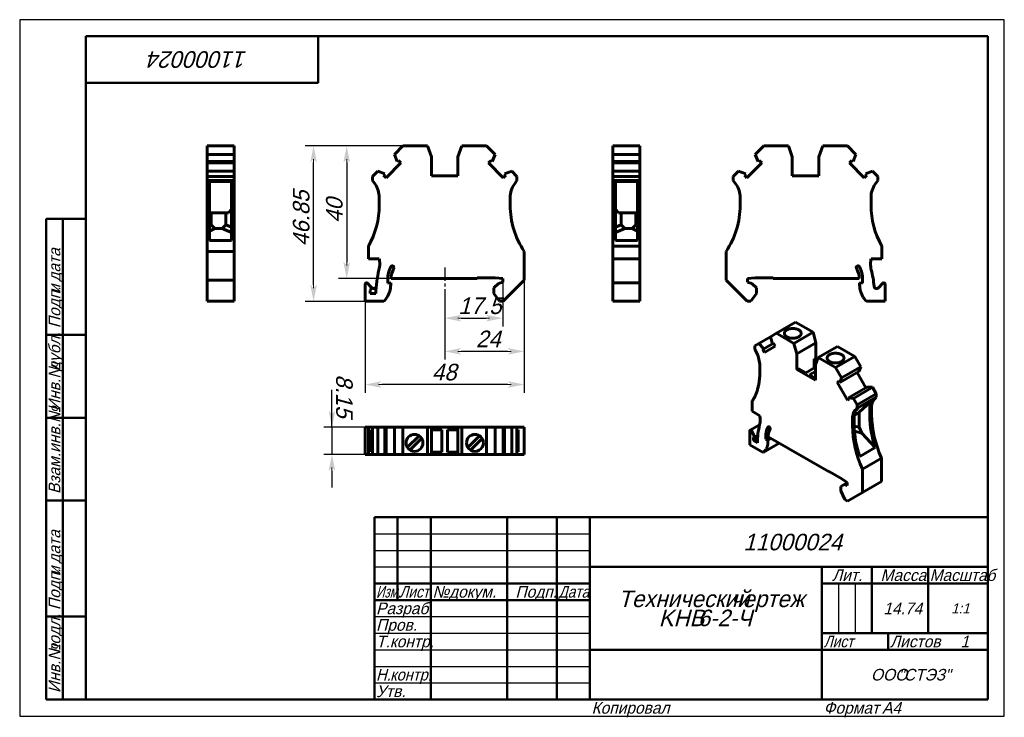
# Model space of a CAD drawing. Header units: millimetres. Extents: x 0 to 297, y 0 to 210.
import ezdxf

# ---------------------------------------------------------------- set-up
doc = ezdxf.new("R2010")
doc.units = ezdxf.units.MM
doc.linetypes.add('CENTER_per1_scale0.127559', pattern=[6.48, 4.05, -0.81, 0.81, -0.81])
doc.styles.add('TextStyle_1', font='T-FLEX Type A.TTF', dxfattribs={"oblique": 15, "height": 5})
doc.styles.add('TextStyle_2', font='T-FLEX Type A.TTF', dxfattribs={"oblique": 15, "height": 3.5})
doc.styles.add('TextStyle_3', font='T-FLEX Type A.TTF', dxfattribs={"width": 0.744064, "oblique": 15, "height": 3.5})
doc.styles.add('TextStyle_4', font='T-FLEX Type A.TTF', dxfattribs={"width": 0.883061, "oblique": 15, "height": 3.5})
doc.styles.add('TextStyle_5', font='T-FLEX Type A.TTF', dxfattribs={"width": 0.94413, "oblique": 15, "height": 3.5})
doc.styles.add('TextStyle_6', font='T-FLEX Type A.TTF', dxfattribs={"width": 0.98844, "oblique": 15, "height": 3.5})
doc.styles.add('TextStyle_7', font='T-FLEX Type A.TTF', dxfattribs={"oblique": 15, "height": 5})
doc.styles.add('TextStyle_8', font='T-FLEX Type A.TTF', dxfattribs={"oblique": 15, "height": 3})
doc.styles.add('TextStyle_9', font='T-FLEX Type A.TTF', dxfattribs={"oblique": 15, "height": 3.5})
doc.dimstyles.new('DIM_ST_1', dxfattribs={"dimtxt": 5, "dimasz": 5, "dimexe": 2.5, "dimexo": 0, "dimtad": 1, "dimrnd": 0.01, "dimdsep": 46, "dimtxsty": 'TextStyle_1', "dimblk": 'Arrow_3_C7_Status', "dimcen": 0.09, "dimclrd": 7, "dimclre": 7, "dimclrt": 7, "dimazin": 0, "dimtfac": 1, "dimtdec": 0, "dimtmove": 0, "dimatfit": 0, "dimldrblk": 'NONE', "dimfxl": 1, "dimtvp": 1, "dimtolj": 1, "dimarcsym": 0})
doc.dimstyles.new('DIM_ST_2', dxfattribs={"dimtxt": 5, "dimasz": 5, "dimexe": 2.5, "dimexo": 0, "dimtad": 1, "dimrnd": 0.01, "dimdsep": 46, "dimtxsty": 'TextStyle_1', "dimblk": 'Arrow_3_C7_Status', "dimcen": 0.09, "dimclrd": 7, "dimclre": 7, "dimclrt": 7, "dimazin": 0, "dimtfac": 1, "dimtdec": 0, "dimtmove": 0, "dimatfit": 0, "dimldrblk": 'NONE', "dimfxl": 1, "dimtvp": 1, "dimtolj": 1, "dimarcsym": 0})

# ---------------------------------------------------------------- blocks, each defined once
blk = doc.blocks.new('Arrow_3_C7_Status')
at = {"color": 7, "linetype": 'Continuous', "lineweight": 0}
blk.add_line((-1, 0), (-0.8, 0), dxfattribs=at)
at = {"color": 7}
blk.add_solid([(-1, -0.2), (0, 0), (-0.8, 0), (-1, 0.2)], dxfattribs=at)
blk = doc.blocks.new('*D5')
at = {"color": 7, "lineweight": -2}
for p, q in [((152.2, 131.48), (152.2, 97.5)), ((104.2, 125.08), (104.2, 97.5)), ((147.2, 100), (109.2, 100))]:
    blk.add_line(p, q, dxfattribs=at)
at = {"layer": 'Defpoints', "color": 0}
for p in [(152.2, 131.48), (104.2, 125.08), (104.2, 100)]:
    blk.add_point(p, dxfattribs=at)
at = {"color": 7, "lineweight": -2, "xscale": 5, "yscale": 5, "zscale": 5, "rotation": 180}
blk.add_blockref('Arrow_3_C7_Status', (104.2, 100), dxfattribs=at)
at = {"color": 7, "lineweight": -2, "xscale": 5, "yscale": 5, "zscale": 5}
blk.add_blockref('Arrow_3_C7_Status', (152.2, 100), dxfattribs=at)
blk = doc.blocks.new('_None')
blk = doc.blocks.new('*D6')
at = {"color": 7, "lineweight": -2}
for p, q in [((115.6, 171.94), (96.14, 171.94)), ((98.64, 166.94), (98.64, 136.93)), ((112.01, 131.93), (96.14, 131.93))]:
    blk.add_line(p, q, dxfattribs=at)
at = {"layer": 'Defpoints', "color": 0}
for p in [(115.6, 171.94), (98.64, 131.93), (112.01, 131.93)]:
    blk.add_point(p, dxfattribs=at)
at = {"color": 7, "lineweight": -2, "xscale": 5, "yscale": 5, "zscale": 5}
for p, rotation in [((98.64, 171.94), 90), ((98.64, 131.93), 270)]:
    blk.add_blockref('Arrow_3_C7_Status', p, dxfattribs=dict(at, rotation=rotation))
blk = doc.blocks.new('*D7')
at = {"color": 7, "lineweight": -2}
for p, q in [((152.2, 131.48), (152.2, 107.5)), ((128.2, 128.79), (128.2, 107.5)), ((147.2, 110), (133.2, 110))]:
    blk.add_line(p, q, dxfattribs=at)
at = {"layer": 'Defpoints', "color": 0}
for p in [(152.2, 131.48), (128.2, 128.79), (128.2, 110)]:
    blk.add_point(p, dxfattribs=at)
at = {"color": 7, "lineweight": -2, "xscale": 5, "yscale": 5, "zscale": 5, "rotation": 180}
blk.add_blockref('Arrow_3_C7_Status', (128.2, 110), dxfattribs=at)
at = {"color": 7, "lineweight": -2, "xscale": 5, "yscale": 5, "zscale": 5}
blk.add_blockref('Arrow_3_C7_Status', (152.2, 110), dxfattribs=at)
blk = doc.blocks.new('*D8')
at = {"color": 7, "lineweight": -2}
for p, q in [((115.6, 171.94), (86.14, 171.94)), ((88.64, 130.08), (88.64, 166.94)), ((104.2, 125.08), (86.14, 125.08))]:
    blk.add_line(p, q, dxfattribs=at)
at = {"layer": 'Defpoints', "color": 0}
for p in [(88.64, 171.94), (115.6, 171.94), (104.2, 125.08)]:
    blk.add_point(p, dxfattribs=at)
at = {"color": 7, "lineweight": -2, "xscale": 5, "yscale": 5, "zscale": 5}
for p, rotation in [((88.64, 171.94), 90), ((88.64, 125.08), 270)]:
    blk.add_blockref('Arrow_3_C7_Status', p, dxfattribs=dict(at, rotation=rotation))
blk = doc.blocks.new('*D9')
at = {"color": 7, "lineweight": -2}
for p, q in [((145.7, 130.83), (145.7, 117.5)), ((128.2, 128.79), (128.2, 117.5)), ((133.2, 120), (140.7, 120))]:
    blk.add_line(p, q, dxfattribs=at)
at = {"layer": 'Defpoints', "color": 0}
for p in [(145.7, 130.83), (128.2, 128.79), (145.7, 120)]:
    blk.add_point(p, dxfattribs=at)
at = {"color": 7, "lineweight": -2, "xscale": 5, "yscale": 5, "zscale": 5, "rotation": 180}
blk.add_blockref('Arrow_3_C7_Status', (128.2, 120), dxfattribs=at)
at = {"color": 7, "lineweight": -2, "xscale": 5, "yscale": 5, "zscale": 5}
blk.add_blockref('Arrow_3_C7_Status', (145.7, 120), dxfattribs=at)
blk = doc.blocks.new('*D10')
at = {"color": 7, "lineweight": -2}
for p, q in [((94.2, 87.09), (94.2, 98.4)), ((94.2, 92.09), (94.2, 97.09)), ((104.2, 87.09), (91.7, 87.09)), ((94.2, 87.09), (94.2, 78.94)), ((104.2, 78.94), (91.7, 78.94)), ((94.2, 73.94), (94.2, 68.94))]:
    blk.add_line(p, q, dxfattribs=at)
at = {"layer": 'Defpoints', "color": 0}
for p in [(104.2, 87.09), (94.2, 78.94), (104.2, 78.94)]:
    blk.add_point(p, dxfattribs=at)
at = {"color": 7, "lineweight": -2, "xscale": 5, "yscale": 5, "zscale": 5}
for p, rotation in [((94.2, 87.09), 269.9999999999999), ((94.2, 78.94), 89.9999999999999)]:
    blk.add_blockref('Arrow_3_C7_Status', p, dxfattribs=dict(at, rotation=rotation))
blk = doc.blocks.new('_FR1Страница_1')
at = {"color": 7, "linetype": 'Continuous', "lineweight": 25}
for p, q in [((0, 210), (0, 0)), ((297, 210), (0, 210)), ((297, 0), (297, 210)), ((107, 55), (172, 55)), ((107, 50), (172, 50)), ((107, 45), (172, 45)), ((247, 40), (247, 25)), ((252, 40), (252, 25)), ((107, 30), (172, 30)), ((107, 25), (172, 25)), ((107, 20), (172, 20)), ((242, 20), (292, 20)), ((262, 20), (262, 20)), ((107, 15), (172, 15)), ((107, 10), (172, 10)), ((0, 0), (297, 0))]:
    blk.add_line(p, q, dxfattribs=at)
at = {"color": 7, "linetype": 'Continuous', "lineweight": 50}
for p, q in [((20, 5), (20, 205)), ((20, 205), (292, 205)), ((90, 191), (90, 205)), ((292, 205), (292, 5)), ((20, 191), (90, 191)), ((8, 5), (8, 150)), ((8, 150), (20, 150)), ((13, 150), (13, 5)), ((8, 115), (20, 115)), ((8, 90), (20, 90)), ((20, 65), (8, 65)), ((107, 5), (107, 60)), ((107, 60), (292, 60)), ((114, 60), (114, 35)), ((124, 60), (124, 5)), ((147, 60), (147, 5)), ((162, 60), (162, 5)), ((172, 60), (172, 5)), ((172, 45), (292, 45)), ((242, 45), (242, 5)), ((257, 45), (257, 25)), ((274, 45), (274, 25)), ((107, 40), (172, 40)), ((242, 40), (292, 40)), ((107, 35), (172, 35)), ((8, 30), (20, 30)), ((242, 25), (292, 25)), ((262, 25), (262, 20)), ((172, 20), (292, 20)), ((20, 5), (8, 5)), ((292, 5), (20, 5))]:
    blk.add_line(p, q, dxfattribs=at)
at = {"color": 7, "oblique": 15}
for s, height, rotation, style, p in [('11000024', 5, 180, 'TextStyle_7', (68.7, 200.5)), ('дата', 3.5, 90, 'TextStyle_2', (12.25, 131.01)), ('Подп.', 3.5, 90, 'TextStyle_2', (12.25, 117)), ('и', 3.5, 90, 'TextStyle_2', (12.25, 127.51)), ('дубл.', 3.5, 90, 'TextStyle_2', (12.25, 104.01)), ('Инв.№', 3.5, 90, 'TextStyle_2', (12.25, 92)), ('Взам.инв.№', 3.5, 90, 'TextStyle_2', (12.25, 67)), ('дата', 3.5, 90, 'TextStyle_2', (12.25, 46.01)), ('Подп.', 3.5, 90, 'TextStyle_2', (12.25, 32)), ('и', 3.5, 90, 'TextStyle_2', (12.25, 42.51)), ('подл.', 3.5, 90, 'TextStyle_2', (12.25, 19.01)), ('Инв.№', 3.5, 90, 'TextStyle_2', (12.25, 7))]:
    blk.add_text(s, height=height, rotation=rotation, dxfattribs=dict(at, style=style)).set_placement(p)
for s, height, style, p in [('11000024', 5, 'TextStyle_7', (218.3, 50)), ('Лит.', 3.5, 'TextStyle_2', (245.03, 40.76)), ('Масса', 3.5, 'TextStyle_2', (259.65, 40.76)), ('№', 3.5, 'TextStyle_2', (124.5, 35.75)), ('Подп.', 3.5, 'TextStyle_2', (149.53, 35.75)), ('докум.', 3.5, 'TextStyle_2', (129.5, 35.75)), ('Технический', 5, 'TextStyle_7', (180.55, 32.88)), ('чертеж', 5, 'TextStyle_7', (214.51, 32.88)), ('Разраб.', 3.5, 'TextStyle_2', (107.5, 30.75)), ('14.74', 3.5, 'TextStyle_2', (260.53, 30.75)), ('1:1', 3, 'TextStyle_8', (280.99, 31)), ('KHB', 5, 'TextStyle_7', (192.75, 27.12)), ('6-2-Ч', 5, 'TextStyle_7', (204.54, 27.12)), ('Пров.', 3.5, 'TextStyle_2', (107.5, 25.75)), ('Т.контр.', 3.5, 'TextStyle_2', (107.5, 20.75)), ('Листов', 3.5, 'TextStyle_2', (262.5, 20.75)), ('1', 3.5, 'TextStyle_9', (283.78, 20.75)), ('ООО', 3.5, 'TextStyle_2', (256.78, 10.75)), ('"СТЭЗ"', 3.5, 'TextStyle_2', (265.03, 10.75)), ('Утв.', 3.5, 'TextStyle_2', (107.5, 5.75)), ('Копировал', 3.5, 'TextStyle_2', (172.5, 0.75)), ('Формат', 3.5, 'TextStyle_2', (242.5, 0.75)), ('A4', 3.5, 'TextStyle_2', (260.12, 0.75))]:
    blk.add_text(s, height=height, dxfattribs=dict(at, style=style)).set_placement(p)
for s, style, width, p in [('Масштаб', 'TextStyle_6', 0.98844, (274.5, 40.76)), ('Изм.', 'TextStyle_3', 0.744064, (107.5, 35.75)), ('Лист', 'TextStyle_4', 0.883061, (114.5, 35.75)), ('Дата', 'TextStyle_4', 0.883061, (162.5, 35.75)), ('Лист', 'TextStyle_4', 0.883061, (242.5, 20.75)), ('Н.', 'TextStyle_5', 0.94413, (107.5, 10.75)), ('контр.', 'TextStyle_5', 0.94413, (111.75, 10.75))]:
    blk.add_text(s, height=3.5, dxfattribs=dict(at, style=style, width=width)).set_placement(p)
blk = doc.blocks.new('Страница_1')
at = {"color": 7, "linetype": 'Continuous', "lineweight": 60}
for p, q in [((56.506, 171.935), (56.506, 169.361)), ((64.656, 171.935), (56.506, 171.935)), ((56.506, 169.361), (56.506, 167.218)), ((64.656, 169.361), (56.506, 169.361)), ((64.656, 171.935), (64.656, 169.361)), ((64.656, 169.361), (64.656, 167.218)), ((113.028, 169.361), (115.602, 171.935)), ((113.863, 167.218), (113.028, 169.361)), ((115.602, 171.935), (123.002, 171.935)), ((124.202, 168.638), (123.002, 171.935)), ((132.202, 168.638), (133.402, 171.935)), ((133.402, 171.935), (140.802, 171.935)), ((140.802, 171.935), (143.376, 169.361)), ((143.376, 169.361), (142.542, 167.218)), ((178.953, 171.935), (187.103, 171.935)), ((178.953, 169.361), (178.953, 171.935)), ((178.953, 169.361), (187.103, 169.361)), ((178.953, 167.218), (178.953, 169.361)), ((187.103, 169.361), (187.103, 171.935)), ((187.103, 167.218), (187.103, 169.361)), ((224.455, 171.935), (221.881, 169.361)), ((221.881, 169.361), (222.715, 167.218)), ((231.855, 171.935), (224.455, 171.935)), ((233.055, 168.638), (231.855, 171.935)), ((241.055, 168.638), (242.255, 171.935)), ((249.655, 171.935), (242.255, 171.935)), ((252.229, 169.361), (249.655, 171.935)), ((251.395, 167.218), (252.229, 169.361)), ((64.656, 167.218), (56.506, 167.218)), ((56.506, 167.216), (56.506, 166.835)), ((56.506, 166.835), (64.656, 166.835)), ((56.506, 166.835), (56.506, 164.329)), ((64.656, 167.216), (64.656, 166.835)), ((64.656, 166.835), (64.656, 164.329)), ((110.52, 162.363), (114.992, 166.835)), ((114.236, 167.592), (113.863, 167.218)), ((114.992, 166.835), (114.236, 167.592)), ((124.202, 162.935), (124.202, 168.638)), ((132.202, 162.935), (132.202, 168.638)), ((142.169, 167.592), (141.412, 166.835)), ((141.412, 166.835), (145.885, 162.363)), ((142.542, 167.218), (142.169, 167.592)), ((178.953, 167.218), (187.103, 167.218)), ((178.953, 166.835), (178.953, 167.216)), ((187.103, 166.835), (178.953, 166.835)), ((178.953, 164.329), (178.953, 166.835)), ((187.103, 166.835), (187.103, 167.216)), ((187.103, 164.329), (187.103, 166.835)), ((223.845, 166.835), (219.373, 162.363)), ((222.715, 167.218), (223.089, 167.592)), ((223.089, 167.592), (223.845, 166.835)), ((233.055, 162.935), (233.055, 168.638)), ((241.055, 162.935), (241.055, 168.638)), ((250.265, 166.835), (251.021, 167.592)), ((254.737, 162.363), (250.265, 166.835)), ((251.021, 167.592), (251.395, 167.218)), ((56.506, 164.327), (56.506, 162.735)), ((64.656, 164.327), (56.506, 164.327)), ((64.656, 164.327), (64.656, 162.735)), ((106.402, 162.735), (107.994, 164.327)), ((107.994, 164.327), (110.137, 163.492)), ((110.137, 163.492), (109.763, 163.119)), ((146.268, 163.492), (148.411, 164.327)), ((146.641, 163.119), (146.268, 163.492)), ((148.411, 164.327), (150.002, 162.735)), ((178.953, 164.327), (187.103, 164.327)), ((178.953, 162.735), (178.953, 164.327)), ((187.103, 162.735), (187.103, 164.327)), ((216.847, 164.327), (215.255, 162.735)), ((218.989, 163.492), (216.847, 164.327)), ((218.616, 163.119), (218.989, 163.492)), ((257.263, 164.327), (255.121, 163.492)), ((255.121, 163.492), (255.494, 163.119)), ((258.855, 162.735), (257.263, 164.327)), ((56.506, 162.735), (56.506, 161.535)), ((56.506, 162.735), (64.656, 162.735)), ((64.656, 161.535), (56.506, 161.535)), ((56.506, 160.415), (56.506, 161.535)), ((56.506, 160.415), (56.506, 156.4)), ((63.906, 161.257), (57.256, 161.257)), ((57.256, 160.415), (57.256, 161.257)), ((57.256, 160.415), (57.256, 156.4)), ((63.906, 160.415), (63.906, 161.257)), ((63.906, 160.415), (63.906, 156.4)), ((64.656, 162.735), (64.656, 161.535)), ((64.656, 160.415), (64.656, 161.535)), ((64.656, 160.415), (64.656, 156.4)), ((106.402, 162.735), (106.402, 161.535)), ((107.186, 160.415), (106.402, 161.535)), ((109.763, 163.119), (110.52, 162.363)), ((124.202, 162.935), (132.202, 162.935)), ((145.885, 162.363), (146.641, 163.119)), ((149.218, 160.415), (150.002, 161.535)), ((150.002, 162.735), (150.002, 161.535)), ((187.103, 162.735), (178.953, 162.735)), ((178.953, 162.735), (178.953, 161.535)), ((178.953, 161.535), (187.103, 161.535)), ((178.953, 160.415), (178.953, 161.535)), ((178.953, 160.415), (178.953, 156.4)), ((179.703, 161.257), (186.353, 161.257)), ((179.703, 160.415), (179.703, 161.257)), ((179.703, 160.415), (179.703, 156.4)), ((186.353, 160.415), (186.353, 161.257)), ((186.353, 160.415), (186.353, 156.4)), ((187.103, 162.735), (187.103, 161.535)), ((187.103, 160.415), (187.103, 161.535)), ((187.103, 160.415), (187.103, 156.4)), ((215.255, 162.735), (215.255, 161.535)), ((216.039, 160.415), (215.255, 161.535)), ((219.373, 162.363), (218.616, 163.119)), ((241.055, 162.935), (233.055, 162.935)), ((255.494, 163.119), (254.737, 162.363)), ((258.071, 160.415), (258.855, 161.535)), ((258.855, 162.735), (258.855, 161.535)), ((56.506, 154.035), (56.506, 156.4)), ((57.256, 154.035), (57.256, 156.4)), ((63.906, 154.035), (63.906, 156.4)), ((64.656, 156.4), (64.656, 154.035)), ((108.452, 154.035), (108.452, 156.4)), ((147.952, 154.035), (147.952, 156.4)), ((178.953, 156.4), (178.953, 154.035)), ((179.703, 154.035), (179.703, 156.4)), ((186.353, 154.035), (186.353, 156.4)), ((187.103, 154.035), (187.103, 156.4)), ((217.305, 156.4), (217.305, 154.035)), ((256.805, 156.4), (256.805, 154.035)), ((56.506, 154.035), (56.506, 140.091)), ((57.256, 154.035), (57.256, 143.435)), ((57.256, 151.88), (57.356, 151.751)), ((57.356, 151.751), (62.956, 151.751)), ((57.756, 151.751), (57.756, 148.185)), ((62.156, 148.185), (62.156, 151.751)), ((62.956, 151.751), (63.906, 152.979)), ((63.906, 154.035), (63.906, 143.435)), ((64.656, 154.035), (64.656, 140.091)), ((178.953, 154.035), (178.953, 141.709)), ((179.703, 154.035), (179.703, 143.435)), ((180.653, 151.751), (179.703, 152.979)), ((186.253, 151.751), (180.653, 151.751)), ((181.453, 148.185), (181.453, 151.751)), ((185.853, 151.751), (185.853, 148.185)), ((186.353, 151.88), (186.253, 151.751)), ((186.353, 154.035), (186.353, 143.435)), ((187.103, 154.035), (187.103, 141.709)), ((57.256, 148.105), (57.756, 148.185)), ((57.256, 146.285), (58.856, 147.085)), ((57.756, 148.185), (58.856, 147.085)), ((61.056, 147.085), (58.856, 147.085)), ((61.056, 147.085), (62.156, 148.185)), ((63.906, 145.875), (61.056, 147.085)), ((62.156, 148.185), (63.906, 147.46)), ((181.453, 148.185), (179.703, 147.46)), ((179.703, 145.875), (182.553, 147.085)), ((182.553, 147.085), (181.453, 148.185)), ((182.553, 147.085), (184.753, 147.085)), ((185.853, 148.185), (184.753, 147.085)), ((186.353, 146.285), (184.753, 147.085)), ((186.353, 148.105), (185.853, 148.185)), ((63.906, 143.435), (57.256, 143.435)), ((186.353, 143.435), (179.703, 143.435)), ((64.656, 140.091), (56.506, 140.091)), ((56.506, 140.091), (56.506, 131.485)), ((64.656, 140.091), (64.656, 131.485)), ((105.202, 141.709), (105.202, 137.935)), ((152.202, 140.091), (152.202, 131.485)), ((178.953, 141.709), (178.953, 137.935)), ((187.103, 141.709), (178.953, 141.709)), ((187.103, 141.709), (187.103, 137.935)), ((213.055, 140.091), (213.055, 131.485)), ((260.055, 141.709), (260.055, 137.935)), ((105.202, 137.935), (108.446, 137.935)), ((178.953, 137.935), (187.103, 137.935)), ((178.953, 136.41), (178.953, 137.935)), ((187.103, 136.41), (187.103, 137.935)), ((260.055, 137.935), (256.812, 137.935)), ((178.953, 134.577), (178.953, 136.41)), ((178.953, 134.577), (178.953, 130.644)), ((187.103, 134.577), (187.103, 136.41)), ((187.103, 134.577), (187.103, 130.644)), ((64.656, 131.485), (56.506, 131.485)), ((56.506, 131.485), (56.506, 125.085)), ((64.656, 131.485), (64.656, 125.085)), ((111.002, 130.556), (111.002, 131.635)), ((138.002, 131.935), (112.008, 131.935)), ((138.002, 131.935), (138.002, 132.135)), ((143.416, 132.135), (138.002, 132.135)), ((145.702, 131.935), (143.416, 132.135)), ((144.405, 130.487), (145.702, 130.835)), ((145.702, 130.835), (145.702, 131.935)), ((152.202, 131.485), (145.802, 125.085)), ((213.055, 131.485), (219.455, 125.085)), ((219.555, 131.935), (221.841, 132.135)), ((219.555, 130.835), (219.555, 131.935)), ((220.853, 130.487), (219.555, 130.835)), ((221.841, 132.135), (227.255, 132.135)), ((227.255, 131.935), (227.255, 132.135)), ((227.255, 131.935), (253.249, 131.935)), ((254.255, 130.556), (254.255, 131.635)), ((104.202, 130.242), (104.202, 125.085)), ((105.739, 129.671), (104.885, 130.525)), ((105.702, 127.435), (105.702, 128.364)), ((106.255, 129.155), (105.739, 129.671)), ((111.902, 130.635), (111.002, 130.556)), ((111.902, 130.079), (111.902, 130.635)), ((144.405, 130.487), (143.052, 129.135)), ((143.052, 127.485), (143.052, 129.135)), ((187.103, 130.642), (178.953, 130.642)), ((178.953, 130.642), (178.953, 130.242)), ((178.953, 130.242), (178.953, 125.085)), ((187.103, 130.642), (187.103, 130.242)), ((187.103, 130.242), (187.103, 125.085)), ((220.853, 130.487), (222.205, 129.135)), ((222.205, 127.485), (222.205, 129.135)), ((253.355, 130.635), (254.255, 130.556)), ((253.355, 130.079), (253.355, 130.635)), ((259.003, 129.155), (260.372, 130.525)), ((261.055, 130.242), (261.055, 125.085)), ((64.656, 125.085), (56.506, 125.085)), ((109.868, 125.085), (104.202, 125.085)), ((107.41, 127.435), (105.702, 127.435)), ((144.733, 125.085), (143.052, 127.485)), ((145.802, 125.085), (144.733, 125.085)), ((178.953, 125.085), (187.103, 125.085)), ((219.455, 125.085), (220.524, 125.085)), ((220.524, 125.085), (222.205, 127.485)), ((255.389, 125.085), (261.055, 125.085)), ((234.064, 118.76), (228.301, 115.433)), ((234.064, 118.76), (239.296, 115.739)), ((226.479, 114.381), (222.921, 112.327)), ((226.481, 114.382), (228.301, 115.433)), ((227.071, 112.292), (226.481, 114.382)), ((228.301, 115.433), (233.534, 112.412)), ((239.296, 115.739), (233.534, 112.412)), ((240.145, 112.558), (239.296, 115.739)), ((221.796, 111.677), (222.921, 112.327)), ((221.796, 111.677), (221.796, 110.698)), ((222.35, 109.463), (221.796, 110.698)), ((222.921, 112.327), (224.436, 110.771)), ((224.436, 110.771), (224.172, 110.619)), ((224.172, 110.619), (224.707, 109.692)), ((227.069, 112.291), (224.436, 110.771)), ((224.707, 109.692), (227.87, 111.518)), ((227.335, 112.445), (227.071, 112.292)), ((227.87, 111.518), (227.335, 112.445)), ((234.382, 109.23), (233.534, 112.412)), ((240.145, 112.558), (234.382, 109.23)), ((240.145, 107.901), (240.145, 112.558)), ((246.65, 111.494), (240.887, 108.166)), ((246.65, 111.494), (251.883, 108.473)), ((234.382, 104.574), (234.382, 109.23)), ((239.615, 107.595), (240.145, 107.901)), ((239.615, 107.595), (239.615, 105.023)), ((240.476, 107.098), (239.615, 107.595)), ((240.039, 105.964), (240.887, 108.166)), ((240.145, 107.901), (240.669, 107.599)), ((240.887, 108.166), (246.12, 105.145)), ((251.883, 108.473), (246.12, 105.145)), ((251.883, 108.473), (253.703, 105.32)), ((223.245, 103.737), (223.245, 105.668)), ((234.382, 104.574), (234.859, 104.849)), ((234.382, 104.574), (240.039, 101.308)), ((234.859, 104.849), (237.087, 103.563)), ((237.087, 103.563), (240.039, 105.268)), ((240.039, 101.308), (240.039, 105.964)), ((246.12, 105.145), (247.94, 101.993)), ((253.703, 105.32), (247.94, 101.993)), ((253.703, 105.32), (253.113, 103.911)), ((240.039, 103.892), (238.279, 102.875)), ((238.279, 102.875), (240.039, 101.859)), ((247.086, 101.041), (246.551, 100.732)), ((247.35, 100.584), (247.086, 101.041)), ((253.113, 103.911), (247.35, 100.584)), ((247.94, 101.993), (247.35, 100.584)), ((252.578, 103.602), (255.213, 99.039)), ((246.551, 100.732), (249.714, 95.255)), ((255.748, 99.348), (249.985, 96.021)), ((257.263, 99.154), (251.5, 95.827)), ((255.748, 99.348), (257.263, 99.154)), ((257.263, 99.154), (258.388, 97.205)), ((249.714, 95.255), (250.249, 95.564)), ((250.249, 95.564), (249.985, 96.021)), ((249.985, 96.021), (251.5, 95.827)), ((251.5, 95.827), (252.625, 93.878)), ((252.625, 93.878), (258.388, 97.205)), ((258.388, 96.225), (252.625, 92.898)), ((257.721, 95.772), (253.018, 93.057)), ((253.191, 91.627), (257.721, 95.772)), ((257.304, 95.325), (257.721, 95.772)), ((257.834, 95.631), (258.388, 96.225)), ((258.388, 97.205), (258.388, 96.225)), ((220.947, 94.999), (220.947, 91.918)), ((252.071, 92.304), (252.625, 92.898)), ((252.601, 92.61), (253.018, 93.057)), ((252.625, 93.878), (252.625, 92.898)), ((256.408, 90.632), (256.408, 92.563)), ((256.939, 92.87), (256.939, 90.938)), ((220.947, 91.918), (223.24, 90.594)), ((251.176, 87.611), (251.176, 89.542)), ((251.706, 87.917), (251.706, 89.849)), ((251.749, 90.568), (251.847, 90.625)), ((251.847, 90.625), (253.191, 91.627)), ((253.191, 91.627), (253.191, 87.121)), ((104.202, 78.94), (104.202, 87.09)), ((104.885, 87.09), (104.202, 87.09)), ((105.2, 87.09), (104.885, 87.09)), ((105.202, 78.94), (105.202, 87.09)), ((106.4, 87.09), (105.202, 87.09)), ((106.402, 86.34), (106.094, 86.34)), ((106.094, 79.69), (106.094, 86.34)), ((106.402, 87.09), (107.994, 87.09)), ((106.402, 78.94), (106.402, 87.09)), ((107.994, 87.09), (110.137, 87.09)), ((107.994, 87.09), (107.994, 78.94)), ((110.137, 87.09), (110.137, 78.94)), ((110.139, 87.09), (110.52, 87.09)), ((110.52, 87.09), (113.026, 87.09)), ((110.52, 78.94), (110.52, 87.09)), ((113.028, 87.09), (113.028, 78.94)), ((113.028, 87.09), (115.602, 87.09)), ((115.602, 87.09), (115.602, 78.94)), ((115.602, 87.09), (123.002, 87.09)), ((124.202, 87.09), (123.002, 87.09)), ((123.002, 87.09), (123.002, 78.94)), ((124.202, 87.09), (132.202, 87.09)), ((124.202, 87.09), (124.202, 78.94)), ((127.352, 86.34), (124.202, 86.34)), ((127.352, 79.615), (127.352, 86.34)), ((132.202, 86.34), (129.038, 86.34)), ((129.038, 86.34), (129.038, 79.615)), ((132.202, 87.09), (133.402, 87.09)), ((132.202, 87.09), (132.202, 78.94)), ((133.402, 87.09), (133.402, 78.94)), ((133.402, 87.09), (140.802, 87.09)), ((140.802, 87.09), (143.376, 87.09)), ((140.802, 87.09), (140.802, 78.94)), ((143.376, 87.09), (143.376, 78.94)), ((143.378, 87.09), (145.885, 87.09)), ((145.885, 87.09), (146.266, 87.09)), ((145.885, 78.94), (145.885, 87.09)), ((146.268, 87.09), (148.411, 87.09)), ((146.268, 87.09), (146.268, 78.94)), ((148.411, 87.09), (150.002, 87.09)), ((148.411, 87.09), (148.411, 78.94)), ((150.002, 78.94), (150.002, 87.09)), ((150.002, 86.34), (150.311, 86.34)), ((150.004, 87.09), (152.202, 87.09)), ((150.311, 86.34), (150.311, 79.69)), ((152.202, 87.09), (152.202, 78.94)), ((223.191, 87.884), (220.323, 86.228)), ((251.711, 87.475), (253.191, 87.121)), ((253.191, 87.121), (253.984, 85.369)), ((116.928, 81.018), (120.449, 84.539)), ((121.227, 83.761), (117.706, 80.24)), ((135.178, 81.018), (138.699, 84.539)), ((139.477, 83.761), (135.956, 80.24)), ((220.24, 86.045), (220.24, 81.834)), ((221.326, 84.952), (220.723, 85.997)), ((221.301, 83.141), (221.301, 83.899)), ((221.301, 83.141), (222.572, 83.875)), ((221.326, 83.913), (222.64, 84.671)), ((225.048, 83.526), (225.048, 84.406)), ((225.048, 83.526), (226.023, 84.088)), ((225.685, 83.222), (225.048, 83.526)), ((226.604, 83.753), (225.685, 83.222)), ((225.685, 82.768), (225.685, 83.222)), ((244.14, 73.629), (225.76, 84.241)), ((253.984, 85.369), (251.789, 85.91)), ((258.076, 81.014), (253.984, 85.369)), ((224.246, 79.521), (220.24, 81.834)), ((222.508, 82.444), (221.301, 83.141)), ((229.09, 82.318), (224.246, 79.521)), ((258.076, 81.014), (253.374, 78.3)), ((104.885, 78.94), (104.202, 78.94)), ((105.2, 78.94), (104.885, 78.94)), ((106.4, 78.94), (105.202, 78.94)), ((106.402, 79.69), (106.094, 79.69)), ((106.402, 78.94), (107.994, 78.94)), ((107.994, 78.94), (110.137, 78.94)), ((110.139, 78.94), (110.52, 78.94)), ((110.52, 78.94), (113.026, 78.94)), ((113.028, 78.94), (115.602, 78.94)), ((115.602, 78.94), (123.002, 78.94)), ((124.202, 78.94), (123.002, 78.94)), ((124.202, 79.615), (127.352, 79.615)), ((124.202, 78.94), (132.202, 78.94)), ((129.038, 79.615), (132.202, 79.615)), ((132.202, 78.94), (133.402, 78.94)), ((133.402, 78.94), (140.802, 78.94)), ((140.802, 78.94), (143.376, 78.94)), ((143.378, 78.94), (145.885, 78.94)), ((145.885, 78.94), (146.266, 78.94)), ((146.268, 78.94), (148.411, 78.94)), ((148.411, 78.94), (150.002, 78.94)), ((150.002, 79.69), (150.311, 79.69)), ((150.004, 78.94), (152.202, 78.94)), ((259.944, 77.818), (254.181, 74.491)), ((259.944, 77.818), (259.944, 70.791)), ((254.181, 74.491), (254.181, 67.464)), ((244.14, 73.629), (244.14, 73.792)), ((247.968, 71.582), (244.14, 73.792)), ((244.14, 73.629), (244.282, 73.71)), ((249.585, 70.485), (247.968, 71.582)), ((248.667, 69.833), (247.711, 69.281)), ((247.711, 67.934), (247.711, 69.281)), ((249.585, 70.363), (248.667, 69.833)), ((248.667, 69.833), (249.585, 69.587)), ((249.585, 69.587), (249.585, 70.485)), ((259.944, 70.791), (254.181, 67.464)), ((248.899, 65.288), (247.711, 67.934)), ((254.181, 67.464), (249.656, 64.851)), ((249.656, 64.851), (248.899, 65.288))]:
    blk.add_line(p, q, dxfattribs=at)
at = {"color": 7, "linetype": 'CENTER_per1_scale0.127559', "lineweight": 25}
blk.add_line((128.202, 135.27), (128.202, 128.79), dxfattribs=at)
blk.add_line((128.202, 135.27), (128.202, 128.79), dxfattribs=at)
at = {"color": 7, "lineweight": 60, "flags": 128}
for points in [[(235.001, 114.382), (234.91, 114.332), (234.815, 114.285), (234.717, 114.241), (234.614, 114.199), (234.509, 114.16), (234.4, 114.125), (234.288, 114.092), (234.174, 114.063), (234.057, 114.037), (233.938, 114.014), (233.817, 113.995), (233.695, 113.979), (233.572, 113.967), (233.448, 113.958), (233.323, 113.953), (233.198, 113.951), (233.073, 113.953), (232.948, 113.958), (232.824, 113.967), (232.7, 113.979), (232.578, 113.995), (232.457, 114.014), (232.339, 114.037), (232.222, 114.063), (232.107, 114.092), (231.996, 114.125), (231.887, 114.16), (231.781, 114.199), (231.679, 114.241), (231.58, 114.285), (231.485, 114.332), (231.395, 114.382), (231.308, 114.434), (231.227, 114.489), (231.15, 114.546), (231.077, 114.605), (231.01, 114.666), (230.949, 114.729), (230.893, 114.794), (230.842, 114.86), (230.797, 114.927), (230.758, 114.996), (230.724, 115.065), (230.697, 115.136), (230.675, 115.207), (230.66, 115.279), (230.651, 115.351), (230.648, 115.423), (230.651, 115.495), (230.66, 115.567), (230.675, 115.639), (230.697, 115.71), (230.724, 115.781), (230.758, 115.85), (230.797, 115.919), (230.842, 115.986), (230.893, 116.053), (230.949, 116.117), (231.01, 116.18), (231.077, 116.241), (231.15, 116.3), (231.227, 116.357), (231.308, 116.412), (231.395, 116.464)], [(231.395, 116.464), (231.485, 116.514), (231.58, 116.561), (231.679, 116.606), (231.781, 116.647), (231.887, 116.686), (231.996, 116.721), (232.107, 116.754), (232.222, 116.783), (232.339, 116.809), (232.457, 116.832), (232.578, 116.851), (232.7, 116.867), (232.824, 116.879), (232.948, 116.888), (233.073, 116.894), (233.198, 116.895), (233.323, 116.894), (233.448, 116.888), (233.572, 116.879), (233.695, 116.867), (233.817, 116.851), (233.938, 116.832), (234.057, 116.809), (234.174, 116.783), (234.288, 116.754), (234.4, 116.721), (234.509, 116.686), (234.614, 116.647), (234.717, 116.606), (234.815, 116.561), (234.91, 116.514), (235.001, 116.464), (235.087, 116.412), (235.169, 116.357), (235.246, 116.3), (235.318, 116.241), (235.385, 116.18), (235.447, 116.117), (235.503, 116.053), (235.554, 115.986), (235.599, 115.919), (235.638, 115.85), (235.671, 115.781), (235.699, 115.71), (235.72, 115.639), (235.735, 115.567), (235.745, 115.495), (235.748, 115.423), (235.745, 115.351), (235.735, 115.279), (235.72, 115.207), (235.699, 115.136), (235.671, 115.065), (235.638, 114.996), (235.599, 114.927), (235.554, 114.86), (235.503, 114.794), (235.447, 114.729), (235.385, 114.666), (235.318, 114.605), (235.246, 114.546), (235.169, 114.489), (235.087, 114.434), (235.001, 114.382)], [(244.299, 109.014), (244.213, 108.961), (244.131, 108.906), (244.054, 108.85), (243.982, 108.79), (243.915, 108.729), (243.853, 108.667), (243.797, 108.602), (243.747, 108.536), (243.701, 108.469), (243.662, 108.4), (243.629, 108.33), (243.601, 108.26), (243.58, 108.189), (243.565, 108.117), (243.555, 108.045), (243.552, 107.973), (243.555, 107.9), (243.565, 107.828), (243.58, 107.756), (243.601, 107.685), (243.629, 107.615), (243.662, 107.545), (243.701, 107.477), (243.747, 107.409), (243.797, 107.343), (243.853, 107.279), (243.915, 107.216), (243.982, 107.155), (244.054, 107.096), (244.131, 107.039), (244.213, 106.984), (244.299, 106.931), (244.39, 106.882), (244.485, 106.834), (244.583, 106.79), (244.686, 106.748), (244.791, 106.71), (244.9, 106.674), (245.012, 106.642), (245.127, 106.612), (245.243, 106.586), (245.362, 106.564), (245.483, 106.544), (245.605, 106.529), (245.728, 106.516), (245.852, 106.507), (245.977, 106.502), (246.102, 106.5), (246.228, 106.502), (246.352, 106.507), (246.477, 106.516), (246.6, 106.529), (246.722, 106.544), (246.843, 106.564), (246.961, 106.586), (247.078, 106.612), (247.193, 106.642), (247.304, 106.674), (247.413, 106.71), (247.519, 106.748), (247.621, 106.79), (247.72, 106.834), (247.815, 106.882), (247.906, 106.931)], [(247.906, 106.931), (247.992, 106.984), (248.074, 107.039), (248.151, 107.096), (248.223, 107.155), (248.29, 107.216), (248.351, 107.279), (248.408, 107.343), (248.458, 107.409), (248.503, 107.477), (248.543, 107.545), (248.576, 107.615), (248.603, 107.685), (248.625, 107.756), (248.64, 107.828), (248.649, 107.9), (248.652, 107.973), (248.649, 108.045), (248.64, 108.117), (248.625, 108.189), (248.603, 108.26), (248.576, 108.33), (248.543, 108.4), (248.503, 108.469), (248.458, 108.536), (248.408, 108.602), (248.351, 108.667), (248.29, 108.729), (248.223, 108.79), (248.151, 108.85), (248.074, 108.906), (247.992, 108.961), (247.906, 109.014), (247.815, 109.063), (247.72, 109.111), (247.621, 109.155), (247.519, 109.197), (247.413, 109.235), (247.304, 109.271), (247.193, 109.303), (247.078, 109.333), (246.961, 109.359), (246.843, 109.381), (246.722, 109.401), (246.6, 109.416), (246.477, 109.429), (246.352, 109.438), (246.228, 109.443), (246.102, 109.445), (245.977, 109.443), (245.852, 109.438), (245.728, 109.429), (245.605, 109.416), (245.483, 109.401), (245.362, 109.381), (245.243, 109.359), (245.127, 109.333), (245.012, 109.303), (244.9, 109.271), (244.791, 109.235), (244.686, 109.197), (244.583, 109.155), (244.485, 109.111), (244.39, 109.063), (244.299, 109.014)], [(223.245, 103.737), (223.243, 103.408), (223.236, 103.082), (223.224, 102.759), (223.208, 102.439), (223.187, 102.122), (223.163, 101.813), (223.133, 101.508), (223.099, 101.206), (223.061, 100.906), (223.018, 100.605), (222.97, 100.306), (222.917, 100.012), (222.86, 99.721), (222.798, 99.433), (222.732, 99.15), (222.661, 98.87), (222.586, 98.595), (222.506, 98.324), (222.422, 98.057), (222.334, 97.794), (222.241, 97.535), (222.146, 97.286), (222.046, 97.04), (221.943, 96.799), (221.835, 96.562), (221.721, 96.324), (221.602, 96.092), (221.479, 95.863), (221.352, 95.64), (221.221, 95.422), (221.086, 95.208), (220.947, 94.999)], [(257.304, 95.325), (257.224, 95.236), (257.148, 95.142), (257.076, 95.044), (257.007, 94.942), (256.941, 94.836), (256.88, 94.725), (256.811, 94.589), (256.748, 94.448), (256.69, 94.301), (256.638, 94.15), (256.597, 94.017), (256.56, 93.881), (256.528, 93.741), (256.499, 93.598), (256.474, 93.452), (256.453, 93.303), (256.434, 93.124), (256.42, 92.941), (256.411, 92.754), (256.408, 92.563)], [(257.834, 95.631), (257.755, 95.542), (257.679, 95.448), (257.606, 95.351), (257.537, 95.248), (257.472, 95.142), (257.41, 95.031), (257.342, 94.895), (257.278, 94.754), (257.221, 94.608), (257.168, 94.456), (257.127, 94.323), (257.091, 94.187), (257.058, 94.048), (257.029, 93.905), (257.004, 93.759), (256.983, 93.61), (256.964, 93.43), (256.95, 93.247), (256.942, 93.06), (256.939, 92.87)], [(252.071, 92.304), (251.992, 92.215), (251.916, 92.121), (251.843, 92.023), (251.774, 91.921), (251.709, 91.815), (251.647, 91.704), (251.579, 91.568), (251.516, 91.427), (251.458, 91.28), (251.405, 91.129), (251.364, 90.996), (251.328, 90.86), (251.295, 90.72), (251.266, 90.577), (251.241, 90.431), (251.221, 90.282), (251.201, 90.103), (251.187, 89.92), (251.179, 89.733), (251.176, 89.542)], [(252.601, 92.61), (252.522, 92.521), (252.446, 92.427), (252.374, 92.33), (252.305, 92.227), (252.239, 92.121), (252.177, 92.01), (252.109, 91.874), (252.046, 91.733), (251.988, 91.587), (251.935, 91.435), (251.895, 91.302), (251.858, 91.166), (251.825, 91.026), (251.797, 90.884), (251.772, 90.738), (251.751, 90.589), (251.731, 90.409), (251.717, 90.226), (251.709, 90.039), (251.706, 89.849)], [(220.723, 85.997), (220.702, 86.031), (220.68, 86.063), (220.656, 86.093), (220.631, 86.121), (220.605, 86.147), (220.578, 86.17), (220.551, 86.191), (220.523, 86.208), (220.495, 86.223), (220.468, 86.234), (220.441, 86.242), (220.415, 86.246), (220.389, 86.247), (220.366, 86.244), (220.343, 86.238), (220.323, 86.228), (220.304, 86.215), (220.288, 86.199), (220.273, 86.18), (220.261, 86.158), (220.252, 86.133), (220.245, 86.106), (220.241, 86.076), (220.24, 86.045)], [(225.731, 87.184), (225.658, 87.061), (225.589, 86.935), (225.523, 86.803), (225.462, 86.668), (225.405, 86.528), (225.353, 86.387), (225.305, 86.242), (225.261, 86.093), (225.221, 85.94), (225.185, 85.781), (225.153, 85.619), (225.125, 85.453), (225.101, 85.284), (225.082, 85.112), (225.067, 84.939), (225.057, 84.764), (225.05, 84.587), (225.048, 84.406)], [(226.397, 86.608), (226.394, 86.654), (226.388, 86.703), (226.377, 86.752), (226.362, 86.803), (226.344, 86.853), (226.321, 86.903), (226.296, 86.952), (226.267, 86.999), (226.235, 87.044), (226.201, 87.086), (226.166, 87.124), (226.128, 87.159), (226.09, 87.19), (226.051, 87.216), (226.012, 87.237), (225.973, 87.253), (225.935, 87.263), (225.899, 87.268), (225.864, 87.268), (225.831, 87.262), (225.801, 87.25), (225.774, 87.233), (225.751, 87.211), (225.731, 87.184)], [(226.355, 86.441), (226.281, 86.315), (226.211, 86.183), (226.146, 86.047), (226.086, 85.905), (226.03, 85.758), (225.98, 85.607), (225.934, 85.45), (225.894, 85.29), (225.859, 85.125), (225.829, 84.955), (225.804, 84.782), (225.784, 84.605), (225.769, 84.425), (225.76, 84.241)], [(226.355, 86.441), (226.373, 86.476), (226.386, 86.516), (226.394, 86.56), (226.397, 86.608)], [(221.301, 83.899), (221.333, 83.917), (221.363, 83.937), (221.39, 83.962), (221.415, 83.99), (221.438, 84.022), (221.457, 84.057), (221.474, 84.095), (221.488, 84.136), (221.499, 84.179), (221.507, 84.226), (221.511, 84.274), (221.513, 84.325)], [(221.513, 84.325), (221.511, 84.384), (221.505, 84.444), (221.495, 84.506), (221.482, 84.57), (221.464, 84.634), (221.443, 84.698), (221.419, 84.763), (221.391, 84.827), (221.36, 84.89), (221.326, 84.952)], [(224.893, 80.124), (224.977, 80.231), (225.057, 80.344), (225.132, 80.462), (225.203, 80.586), (225.269, 80.715), (225.329, 80.846), (225.385, 80.982), (225.436, 81.123), (225.483, 81.268), (225.525, 81.421), (225.563, 81.577), (225.595, 81.738), (225.623, 81.903), (225.645, 82.072), (225.663, 82.241), (225.675, 82.413), (225.682, 82.589), (225.685, 82.768)]]:
    blk.add_lwpolyline(points, dxfattribs=at)
at = {"color": 7, "linetype": 'Continuous', "lineweight": 60}
for centre, radius, start, end in [((101.452, 156.4), 7, 0, 35), ((154.952, 156.4), 7, 145, 180), ((210.305, 156.4), 7, 359.99999, 35), ((263.805, 156.4), 7, 145, 180), ((83.452, 154.035), 25, 330.45864, 0), ((172.952, 154.035), 25, 180, 213.90126), ((192.305, 154.035), 25, 326.09874, 0), ((281.805, 154.035), 25, 180, 209.54136), ((101.102, 136.41), 7.5, 0, 11.73422), ((264.155, 136.41), 7.5, 168.26578, 179.99999), ((139.502, 126.735), 32.1, 165.85889, 178.75046), ((101.102, 136.41), 7.5, 345.85889, 0), ((119.302, 131.635), 8.3, 152.09877, 180), ((112.409, 135.285), 0.5, 0, 152.09877), ((119.302, 131.635), 7.3, 152.09877, 177.64472), ((112.409, 135.285), 0.5, 332.09877, 0.00001), ((252.848, 135.285), 0.5, 27.90123, 180), ((252.848, 135.285), 0.5, 180, 207.90123), ((245.955, 131.635), 7.3, 2.35528, 27.90123), ((245.955, 131.635), 8.3, 0, 27.90123), ((264.155, 136.41), 7.5, 180, 194.14111), ((225.755, 126.735), 32.1, 5.15339, 14.14111), ((104.602, 130.242), 0.4, 45, 180), ((105.102, 129.035), 0.9, 311.81031, 0), ((105.102, 129.035), 0.9, 0.00001, 45), ((106.785, 129.686), 0.75, 225, 354.84661), ((104.902, 130.079), 7, 327.14012, 360), ((260.355, 130.079), 7, 180, 212.85988), ((258.472, 129.686), 0.75, 185.15339, 315), ((260.655, 130.242), 0.4, 359.99998, 135), ((102.802, 131.435), 9.5, 318.05468, 327.14012), ((262.455, 131.435), 9.5, 212.85988, 221.94532), ((213.714, 105.423), 9.534, 1.47232, 25.07143), ((217.531, 89.24), 5.821, 346.49793, 0.43603), ((215.18, 89.252), 8.171, 0.22601, 9.45037), ((287.723, 91.108), 31.318, 180.87146, 198.80267), ((290.718, 91.771), 33.789, 181.41207, 204.38994), ((246.966, 82.136), 24.46, 166.41471, 179.27907), ((284.955, 88.444), 33.789, 181.41207, 204.38994), ((283.02, 88.394), 31.318, 180.87146, 198.80267), ((119.077, 82.39), 2.55, 0, 180), ((137.327, 82.39), 2.55, 0.00001, 180), ((119.077, 82.39), 2.55, 180, 0), ((137.327, 82.39), 2.55, 180, 0.00001), ((222.308, 82.247), 3.344, 305.41509, 320.60197)]:
    blk.add_arc(centre, radius, start, end, dxfattribs=at)
blk.add_blockref('_FR1Страница_1', (0, 0))
at = {"color": 7, "style": 'TextStyle_1', "oblique": 15}
for s, rotation, p in [('46.85', 90, (87.392, 141.722)), ('40', 90, (97.392, 148.72)), ('8.15', 270, (95.452, 103.049))]:
    blk.add_text(s, height=5, rotation=rotation, dxfattribs=at).set_placement(p)
for s, p in [('17.5', (132.307, 121.25)), ('24', (137.637, 111.25)), ('48', (124.327, 101.25))]:
    blk.add_text(s, height=5, dxfattribs=at).set_placement(p)
for base, p1, p2, angle, dimstyle, picture, middle, dimtype in [((88.642, 171.935), (104.202, 125.085), (115.602, 171.935), 90, 'DIM_ST_1', '*D8', (88.642, 148.51), 160), ((98.642, 131.935), (115.602, 171.935), (112.008, 131.935), 270, 'DIM_ST_1', '*D6', (98.642, 151.935), 160), ((104.202, 100), (152.202, 131.485), (104.202, 125.085), 180, 'DIM_ST_1', '*D5', (127.542, 100), 160), ((128.202, 110), (152.202, 131.485), (128.202, 128.79), 180, 'DIM_ST_1', '*D7', (140.852, 110), 160), ((94.202, 78.94), (104.202, 87.09), (104.202, 78.94), 270, 'DIM_ST_2', '*D10', (94.202, 98.404), 161)]:
    dim = blk.add_linear_dim(base=base, p1=p1, p2=p2, angle=angle, text=' ', dimstyle=dimstyle)
    dim.commit()
    dim.dimension.update_dxf_attribs({"geometry": picture, "text_midpoint": middle, "dimtype": dimtype})
dim = blk.add_linear_dim(base=(145.702, 120), p1=(128.202, 128.79), p2=(145.702, 130.835), text=' ', dimstyle='DIM_ST_1')
dim.commit()
dim.dimension.update_dxf_attribs({"geometry": '*D9', "text_midpoint": (136.952, 120), "dimtype": 160})

msp = doc.modelspace()

# ---------------------------------------------------------------- block references
msp.add_blockref('Страница_1', (0, 0))

doc.saveas('drawing.dxf')
